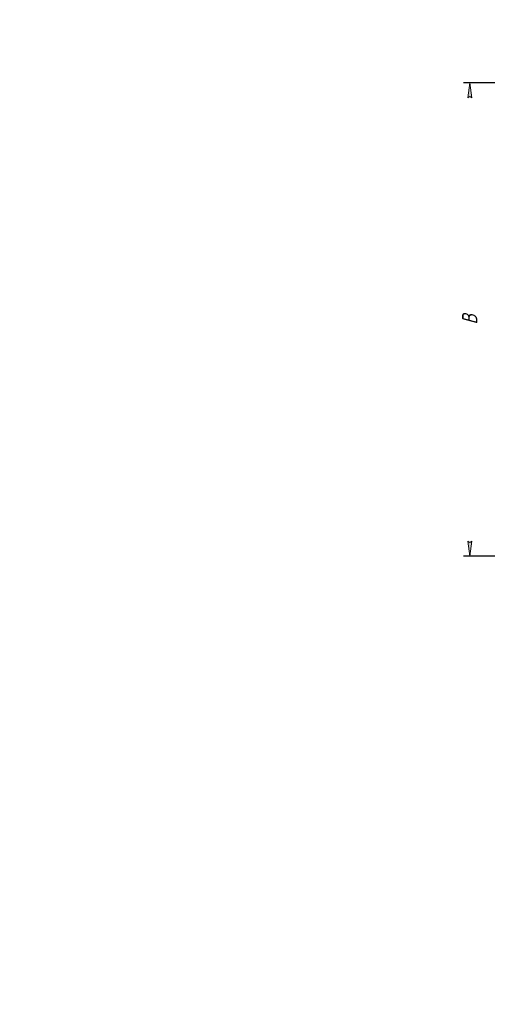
# Model space of a CAD drawing. Header units: millimetres. Extents: x 0 to 420, y 0 to 594.
# Tile 1 of 27: x 0 to 154, y 0 to 324. Entities that reach past the tile are written whole.
import ezdxf

# ---------------------------------------------------------------- set-up
doc = ezdxf.new("R2010")
doc.units = ezdxf.units.MM
doc.linetypes.add('K5LT_THIN', pattern=[0])
doc.layers.add('Системный слой', color=7, linetype='Continuous')
doc.styles.add('KDIMTEXTSTYLE', font='GOST_AU.SHX', dxfattribs={"width": 0.96, "oblique": 15, "height": 5})
doc.dimstyles.new('KDIMSTYLE (0.20)', dxfattribs={"dimtxt": 5, "dimasz": 1, "dimexe": 2, "dimexo": 0, "dimgap": 1, "dimtad": 1, "dimlfac": 5, "dimtxsty": 'KDIMTEXTSTYLE', "dimsah": 1, "dimcen": 0, "dimdle": 1, "dimadec": 0, "dimazin": 0, "dimtfac": 0.667, "dimtmove": 0, "dimatfit": 3, "dimfxl": 1, "dimtvp": 1, "dimtolj": 1, "dimtzin": 0, "dimarcsym": 0})

# ---------------------------------------------------------------- blocks, each defined once
blk = doc.blocks.new('KDIMARROW_01')
at = {"layer": 'Системный слой'}
blk.add_hatch(color=0, dxfattribs=at).paths.add_polyline_path([(-5, -0.66), (0, 0), (-5, 0.66), (-4.5, 0)])
at = {"layer": 'Системный слой', "color": 0, "linetype": 'K5LT_THIN', "lineweight": 18}
for p, q in [((-4.5, 0), (-5, 0.66)), ((-5, 0.66), (0, 0)), ((0, 0), (-5, -0.66)), ((-5, -0.66), (-4.5, 0)), ((0, 0), (-1, 0))]:
    blk.add_line(p, q, dxfattribs=at)

msp = doc.modelspace()

# ---------------------------------------------------------------- dimensions: what is measured, and where the dimension line sits
at = {"layer": 'Системный слой', "color": 7}
msp.add_linear_dim(base=(148.1272, 303.6043), p1=(169.6272, 147.6043), p2=(159.6272, 303.6043), angle=90, location=(148.1272, 225.6043), text='\\H5.0;\\W0.965;\\Q15;\\H5.0;\\W0.965;\\Q15;\\Q15;В', dimstyle='KDIMSTYLE (0.20)', override={"dimexo": 0, "dimblk1": 'KDIMARROW_01', "dimblk2": 'KDIMARROW_01', "dimse1": 0, "dimse2": 0, "dimclrt": 7, "dimtolj": 1}, dxfattribs=at).render()

doc.saveas('drawing.dxf')
